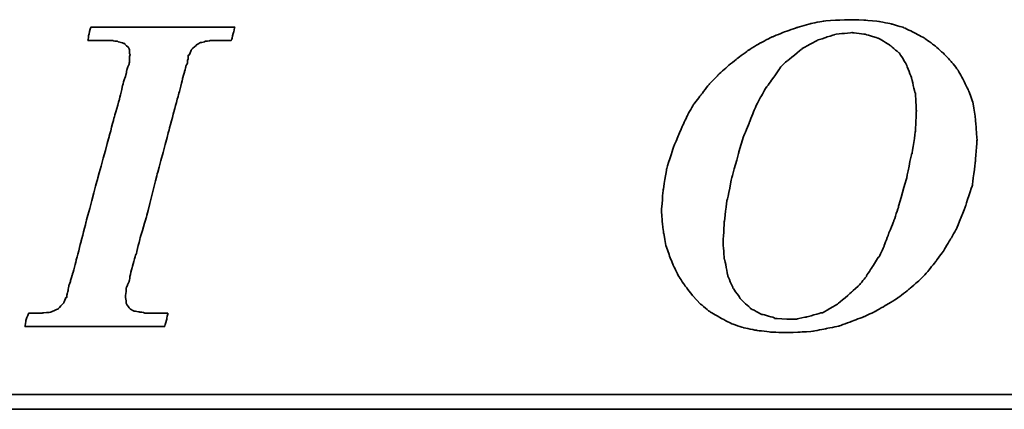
# Model space of a CAD drawing. Header units: millimetres. Extents: x 732 to 1015, y 96 to 192.
# Tile 33 of 53: x 939.511 to 941.891, y 122.049 to 122.989. Entities that reach past the tile are written whole.
import ezdxf

# ---------------------------------------------------------------- set-up
doc = ezdxf.new("R2010")
doc.units = ezdxf.units.MM
doc.header["$LTSCALE"] = 0.15
doc.layers.add('DIM', color=4, linetype='CONTINUOUS')
doc.layers.add('layer 1', color=7, linetype='CONTINUOUS')

# ---------------------------------------------------------------- blocks, each defined once
blk = doc.blocks.new('TBI MOTION logo(完整正式版)')
at = {"layer": 'layer 1', "color": 22, "lineweight": 35}
for points, knots in [([(-11.34375, -6.98375), (-11.34375, -6.98375), (-10.91375, -7.43875), (-10.91375, -7.43875), (-10.91375, -7.43875), (-10.91375, -7.43875), (-10.38625, -7.87125), (-10.38625, -7.87125), (-10.38625, -7.87125), (-10.38625, -7.87125), (-9.81125, -8.20375), (-9.81125, -8.20375), (-9.81125, -8.20375), (-9.81125, -8.20375), (-9.21125, -8.51875), (-9.21125, -8.51875), (-9.21125, -8.51875), (-9.21125, -8.51875), (-8.51625, -8.75875), (-8.51625, -8.75875), (-8.51625, -8.75875), (-8.51625, -8.75875), (-7.77125, -8.90375), (-7.77125, -8.90375), (-7.77125, -8.90375), (-7.77125, -8.90375), (-6.97875, -8.99875), (-6.97875, -8.99875), (-6.97875, -8.99875), (-6.97875, -8.99875), (-6.14125, -9.02375), (-6.14125, -9.02375), (-6.14125, -9.02375), (-6.14125, -9.02375), (-5.37125, -8.99875), (-5.37125, -8.99875), (-5.37125, -8.99875), (-5.37125, -8.99875), (-4.65375, -8.94875), (-4.65375, -8.94875), (-4.65375, -8.94875), (-4.65375, -8.94875), (-3.93375, -8.80625), (-3.93375, -8.80625), (-3.93375, -8.80625), (-3.93375, -8.80625), (-3.21375, -8.66375), (-3.21375, -8.66375), (-3.21375, -8.66375), (-3.21375, -8.66375), (-2.49375, -8.39875), (-2.49375, -8.39875), (-2.49375, -8.39875), (-2.49375, -8.39875), (-1.79875, -8.13375), (-1.79875, -8.13375), (-1.79875, -8.13375), (-1.79875, -8.13375), (-1.17375, -7.84375), (-1.17375, -7.84375), (-1.17375, -7.84375), (-1.17375, -7.84375), (-0.52375, -7.46375), (-0.52375, -7.46375), (-0.52375, -7.46375), (-0.52375, -7.46375), (0.10124, -7.07875), (0.10124, -7.07875), (0.10124, -7.07875), (0.10124, -7.07875), (0.67625, -6.62375), (0.67625, -6.62375), (0.67625, -6.62375), (0.67625, -6.62375), (1.24874, -6.14375), (1.24874, -6.14375), (1.24874, -6.14375), (1.24874, -6.14375), (1.72874, -5.64125), (1.72874, -5.64125), (1.72874, -5.64125), (1.72874, -5.64125), (2.18624, -5.06375), (2.18624, -5.06375), (2.18624, -5.06375), (2.18624, -5.06375), (2.61625, -4.48874), (2.61625, -4.48874), (2.61625, -4.48874), (2.61625, -4.48874), (3.00125, -3.83874), (3.00125, -3.83874), (3.00125, -3.83874), (3.00125, -3.83874), (3.36124, -3.21374), (3.36124, -3.21374), (3.36124, -3.21374), (3.36124, -3.21374), (3.84374, -1.99125), (3.84374, -1.99125), (3.84374, -1.99125), (3.84374, -1.99125), (4.22625, -0.81875), (4.22625, -0.81875), (4.22625, -0.81875), (4.22625, -0.81875), (4.39125, 0.45624), (4.39125, 0.45624), (4.39125, 0.45624), (4.39125, 0.45624), (4.48874, 1.70124), (4.48874, 1.70124), (4.48874, 1.70124), (4.48874, 1.70124), (4.43874, 2.44625), (4.43874, 2.44625), (4.43874, 2.44625), (4.43874, 2.44625), (4.36874, 3.14125), (4.36874, 3.14125), (4.36874, 3.14125), (4.36874, 3.14125), (4.25125, 3.81125), (4.25125, 3.81125), (4.25125, 3.81125), (4.25125, 3.81125), (4.03124, 4.41125), (4.03124, 4.41125), (4.03124, 4.41125), (4.03124, 4.41125), (3.74374, 5.01125), (3.74374, 5.01125), (3.74374, 5.01125), (3.74374, 5.01125), (3.43124, 5.58875), (3.43124, 5.58875), (3.43124, 5.58875), (3.43124, 5.58875), (3.02625, 6.09125), (3.02625, 6.09125), (3.02625, 6.09125), (3.02625, 6.09125), (2.59374, 6.54875), (2.59374, 6.54875), (2.59374, 6.54875), (2.59374, 6.54875), (2.09124, 6.98125), (2.09124, 6.98125), (2.09124, 6.98125), (2.09124, 6.98125), (1.56124, 7.36625), (1.56124, 7.36625), (1.56124, 7.36625), (1.56124, 7.36625), (0.98624, 7.67625), (0.98624, 7.67625), (0.98624, 7.67625), (0.98624, 7.67625), (0.38624, 7.96375), (0.38624, 7.96375), (0.38624, 7.96375), (0.38624, 7.96375), (-0.25875, 8.15625), (-0.25875, 8.15625), (-0.25875, 8.15625), (-0.25875, 8.15625), (-0.98125, 8.30125), (-0.98125, 8.30125), (-0.98125, 8.30125), (-0.98125, 8.30125), (-1.70124, 8.37125), (-1.70124, 8.37125), (-1.70124, 8.37125), (-1.70124, 8.37125), (-2.49375, 8.39624), (-2.49375, 8.39624), (-2.49375, 8.39624), (-2.49375, 8.39624), (-3.28625, 8.37125), (-3.28625, 8.37125), (-3.28625, 8.37125), (-3.28625, 8.37125), (-4.05125, 8.32125), (-4.05125, 8.32125), (-4.05125, 8.32125), (-4.05125, 8.32125), (-4.77375, 8.18125), (-4.77375, 8.18125), (-4.77375, 8.18125), (-4.77375, 8.18125), (-5.51625, 7.96375), (-5.51625, 7.96375), (-5.51625, 7.96375), (-5.51625, 7.96375), (-6.21125, 7.72625), (-6.21125, 7.72625), (-6.21125, 7.72625), (-6.21125, 7.72625), (-6.92875, 7.43625), (-6.92875, 7.43625), (-6.92875, 7.43625), (-6.92875, 7.43625), (-7.57875, 7.10125), (-7.57875, 7.10125), (-7.57875, 7.10125), (-7.57875, 7.10125), (-8.24875, 6.69125), (-8.24875, 6.69125), (-8.24875, 6.69125), (-8.24875, 6.69125), (-8.84875, 6.26125), (-8.84875, 6.26125), (-8.84875, 6.26125), (-8.84875, 6.26125), (-9.42625, 5.78125), (-9.42625, 5.78125), (-9.42625, 5.78125), (-9.42625, 5.78125), (-9.95375, 5.30125), (-9.95375, 5.30125), (-9.95375, 5.30125), (-9.95375, 5.30125), (-10.43375, 4.79624), (-10.43375, 4.79624), (-10.43375, 4.79624), (-10.43375, 4.79624), (-10.88875, 4.22125), (-10.88875, 4.22125), (-10.88875, 4.22125), (-10.88875, 4.22125), (-11.29875, 3.69375), (-11.29875, 3.69375), (-11.29875, 3.69375), (-11.29875, 3.69375), (-11.63375, 3.09125), (-11.63375, 3.09125), (-11.63375, 3.09125), (-11.63375, 3.09125), (-11.91875, 2.49625), (-11.91875, 2.49625), (-11.91875, 2.49625), (-11.91875, 2.49625), (-12.44875, 1.24625), (-12.44875, 1.24625), (-12.44875, 1.24625), (-12.44875, 1.24625), (-12.80875, 0.06874), (-12.80875, 0.06874), (-12.80875, 0.06874), (-12.80875, 0.06874), (-12.99875, -1.07875), (-12.99875, -1.07875), (-12.99875, -1.07875), (-12.99875, -1.07875), (-13.09375, -2.18375), (-13.09375, -2.18375), (-13.09375, -2.18375), (-13.09375, -2.18375), (-13.04875, -2.85375), (-13.04875, -2.85375), (-13.04875, -2.85375), (-13.04875, -2.85375), (-12.97375, -3.50375), (-12.97375, -3.50375), (-12.97375, -3.50375), (-12.97375, -3.50375), (-12.95375, -3.50375), (-12.95375, -3.50375), (-12.95375, -3.50375), (-12.95375, -3.50375), (-12.85375, -4.17375), (-12.85375, -4.17375), (-12.85375, -4.17375), (-12.85375, -4.17375), (-12.63875, -4.77624), (-12.63875, -4.77624), (-12.63875, -4.77624), (-12.63875, -4.77624), (-12.39875, -5.35125), (-12.39875, -5.35125), (-12.39875, -5.35125), (-12.39875, -5.35125), (-12.11375, -5.92875), (-12.11375, -5.92875), (-12.11375, -5.92875), (-12.11375, -5.92875), (-11.75375, -6.45375), (-11.75375, -6.45375), (-11.75375, -6.45375), (-11.75375, -6.45375), (-11.34375, -6.98375), (-11.34375, -6.98375)], [0, 0, 0, 0, 0.01369863, 0.01369863, 0.01369863, 0.01369864, 0.02739726, 0.02739726, 0.02739726, 0.02739727, 0.04109589, 0.04109589, 0.04109589, 0.0410959, 0.05479452, 0.05479452, 0.05479452, 0.05479453, 0.06849315, 0.06849315, 0.06849315, 0.06849316, 0.08219178, 0.08219178, 0.08219178, 0.08219179, 0.09589041, 0.09589041, 0.09589041, 0.09589042, 0.10958904, 0.10958904, 0.10958904, 0.10958905, 0.12328767, 0.12328767, 0.12328767, 0.12328768, 0.1369863, 0.1369863, 0.1369863, 0.13698631, 0.15068493, 0.15068493, 0.15068493, 0.15068494, 0.16438356, 0.16438356, 0.16438356, 0.16438357, 0.17808219, 0.17808219, 0.17808219, 0.1780822, 0.19178082, 0.19178082, 0.19178082, 0.19178083, 0.20547945, 0.20547945, 0.20547945, 0.20547946, 0.21917808, 0.21917808, 0.21917808, 0.21917809, 0.23287671, 0.23287671, 0.23287671, 0.23287672, 0.24657534, 0.24657534, 0.24657534, 0.24657535, 0.26027397, 0.26027397, 0.26027397, 0.26027398, 0.2739726, 0.2739726, 0.2739726, 0.27397261, 0.28767123, 0.28767123, 0.28767123, 0.28767124, 0.30136986, 0.30136986, 0.30136986, 0.30136987, 0.31506849, 0.31506849, 0.31506849, 0.3150685, 0.32876712, 0.32876712, 0.32876712, 0.32876713, 0.34246575, 0.34246575, 0.34246575, 0.34246576, 0.35616438, 0.35616438, 0.35616438, 0.35616439, 0.36986301, 0.36986301, 0.36986301, 0.36986302, 0.38356164, 0.38356164, 0.38356164, 0.38356165, 0.39726027, 0.39726027, 0.39726027, 0.39726028, 0.4109589, 0.4109589, 0.4109589, 0.41095891, 0.42465753, 0.42465753, 0.42465753, 0.42465754, 0.43835616, 0.43835616, 0.43835616, 0.43835617, 0.45205479, 0.45205479, 0.45205479, 0.4520548, 0.46575342, 0.46575342, 0.46575342, 0.46575343, 0.47945205, 0.47945205, 0.47945205, 0.47945206, 0.49315068, 0.49315068, 0.49315068, 0.49315069, 0.50684932, 0.50684932, 0.50684932, 0.50684933, 0.52054795, 0.52054795, 0.52054795, 0.52054796, 0.53424658, 0.53424658, 0.53424658, 0.53424659, 0.54794521, 0.54794521, 0.54794521, 0.54794522, 0.56164384, 0.56164384, 0.56164384, 0.56164385, 0.57534247, 0.57534247, 0.57534247, 0.57534248, 0.5890411, 0.5890411, 0.5890411, 0.58904111, 0.60273973, 0.60273973, 0.60273973, 0.60273974, 0.61643836, 0.61643836, 0.61643836, 0.61643837, 0.63013699, 0.63013699, 0.63013699, 0.630137, 0.64383562, 0.64383562, 0.64383562, 0.64383563, 0.65753425, 0.65753425, 0.65753425, 0.65753426, 0.67123288, 0.67123288, 0.67123288, 0.67123289, 0.68493151, 0.68493151, 0.68493151, 0.68493152, 0.69863014, 0.69863014, 0.69863014, 0.69863015, 0.71232877, 0.71232877, 0.71232877, 0.71232878, 0.7260274, 0.7260274, 0.7260274, 0.72602741, 0.73972603, 0.73972603, 0.73972603, 0.73972604, 0.75342466, 0.75342466, 0.75342466, 0.75342467, 0.76712329, 0.76712329, 0.76712329, 0.7671233, 0.78082192, 0.78082192, 0.78082192, 0.78082193, 0.79452055, 0.79452055, 0.79452055, 0.79452056, 0.80821918, 0.80821918, 0.80821918, 0.80821919, 0.82191781, 0.82191781, 0.82191781, 0.82191782, 0.83561644, 0.83561644, 0.83561644, 0.83561645, 0.84931507, 0.84931507, 0.84931507, 0.84931508, 0.8630137, 0.8630137, 0.8630137, 0.86301371, 0.87671233, 0.87671233, 0.87671233, 0.87671234, 0.89041096, 0.89041096, 0.89041096, 0.89041097, 0.90410959, 0.90410959, 0.90410959, 0.9041096, 0.91780822, 0.91780822, 0.91780822, 0.91780823, 0.93150685, 0.93150685, 0.93150685, 0.93150686, 0.94520548, 0.94520548, 0.94520548, 0.94520549, 0.95890411, 0.95890411, 0.95890411, 0.95890412, 0.97260274, 0.97260274, 0.97260274, 0.97260275, 0.98630137, 0.98630137, 0.98630137, 0.98630138, 1, 1, 1, 1]), ([(-40.59125, -7.94375), (-40.59125, -7.94375), (-40.97375, -7.94375), (-40.97375, -7.94375), (-40.97375, -7.94375), (-40.97375, -7.94375), (-41.38125, -7.94375), (-41.38125, -7.94375), (-41.38125, -7.94375), (-41.38125, -7.94375), (-41.54875, -7.94375), (-41.54875, -7.94375), (-41.54875, -7.94375), (-41.54875, -7.94375), (-41.59875, -7.94375), (-41.59875, -7.94375), (-41.59875, -7.94375), (-41.59875, -7.94375), (-41.88375, -7.94375), (-41.88375, -7.94375), (-41.88375, -7.94375), (-41.88375, -7.94375), (-41.90875, -7.91875), (-41.90875, -7.91875), (-41.90875, -7.91875), (-41.90875, -7.91875), (-42.19875, -7.87125), (-42.19875, -7.87125), (-42.19875, -7.87125), (-42.19875, -7.87125), (-42.43875, -7.82375), (-42.43875, -7.82375), (-42.43875, -7.82375), (-42.43875, -7.82375), (-42.45875, -7.82375), (-42.45875, -7.82375), (-42.45875, -7.82375), (-42.45875, -7.82375), (-42.48625, -7.82375), (-42.48625, -7.82375), (-42.48625, -7.82375), (-42.48625, -7.82375), (-42.67625, -7.72375), (-42.67625, -7.72375), (-42.67625, -7.72375), (-42.67625, -7.72375), (-42.70125, -7.70375), (-42.70125, -7.70375), (-42.70125, -7.70375), (-42.70125, -7.70375), (-42.72375, -7.67875), (-42.72375, -7.67875), (-42.72375, -7.67875), (-42.72375, -7.67875), (-42.86875, -7.48875), (-42.86875, -7.48875), (-42.86875, -7.48875), (-42.86875, -7.48875), (-42.89375, -7.43875), (-42.89375, -7.43875), (-42.89375, -7.43875), (-42.89375, -7.43875), (-42.91875, -7.38875), (-42.91875, -7.38875), (-42.91875, -7.38875), (-42.91875, -7.38875), (-42.93875, -7.12875), (-42.93875, -7.12875), (-42.93875, -7.12875), (-42.93875, -7.12875), (-42.96375, -7.10375), (-42.96375, -7.10375), (-42.96375, -7.10375), (-42.96375, -7.10375), (-42.96375, -7.05375), (-42.96375, -7.05375), (-42.96375, -7.05375), (-42.96375, -7.05375), (-42.96375, -7.00875), (-42.96375, -7.00875), (-42.96375, -7.00875), (-42.96375, -7.00875), (-42.91875, -6.69625), (-42.91875, -6.69625), (-42.91875, -6.69625), (-42.91875, -6.69625), (-42.91875, -6.62375), (-42.91875, -6.62375), (-42.91875, -6.62375), (-42.91875, -6.62375), (-42.91875, -6.59625), (-42.91875, -6.59625), (-42.91875, -6.59625), (-42.91875, -6.59625), (-42.91875, -6.57375), (-42.91875, -6.57375), (-42.91875, -6.57375), (-42.91875, -6.57375), (-42.91875, -6.52875), (-42.91875, -6.52875), (-42.91875, -6.52875), (-42.91875, -6.52875), (-42.89375, -6.50375), (-42.89375, -6.50375), (-42.89375, -6.50375), (-42.89375, -6.50375), (-42.84375, -6.38375), (-42.84375, -6.38375), (-42.84375, -6.38375), (-42.84375, -6.38375), (-42.84375, -6.35875), (-42.84375, -6.35875), (-42.84375, -6.35875), (-42.84375, -6.35875), (-42.74625, -6.14375), (-42.74625, -6.14375), (-42.74625, -6.14375), (-42.74625, -6.14375), (-42.70125, -5.85375), (-42.70125, -5.85375), (-42.70125, -5.85375), (-42.70125, -5.85375), (-42.60375, -5.47125), (-42.60375, -5.47125), (-42.60375, -5.47125), (-42.60375, -5.47125), (-42.60375, -5.44875), (-42.60375, -5.44875), (-42.60375, -5.44875), (-42.60375, -5.44875), (-42.38875, -4.67875), (-42.38875, -4.67875), (-42.38875, -4.67875), (-42.38875, -4.67875), (-42.36375, -4.65375), (-42.36375, -4.65375), (-42.36375, -4.65375), (-42.36375, -4.65375), (-42.12375, -3.69625), (-42.12375, -3.69625), (-42.12375, -3.69625), (-42.12375, -3.69625), (-42.12375, -3.67374), (-42.12375, -3.67374), (-42.12375, -3.67374), (-42.12375, -3.67374), (-41.78875, -2.59374), (-41.78875, -2.59374), (-41.78875, -2.59374), (-41.78875, -2.59374), (-41.18875, -0.19375), (-41.18875, -0.19375), (-41.18875, -0.19375), (-41.18875, -0.19375), (-40.54375, 2.20624), (-40.54375, 2.20624), (-40.54375, 2.20624), (-40.54375, 2.20624), (-40.25375, 3.30875), (-40.25375, 3.30875), (-40.25375, 3.30875), (-40.25375, 3.30875), (-39.98875, 4.27125), (-39.98875, 4.27125), (-39.98875, 4.27125), (-39.98875, 4.27125), (-39.77375, 5.13125), (-39.77375, 5.13125), (-39.77375, 5.13125), (-39.77375, 5.13125), (-39.67875, 5.47125), (-39.67875, 5.47125), (-39.67875, 5.47125), (-39.67875, 5.47125), (-39.60375, 5.75625), (-39.60375, 5.75625), (-39.60375, 5.75625), (-39.60375, 5.75625), (-39.60375, 5.78125), (-39.60375, 5.78125), (-39.60375, 5.78125), (-39.60375, 5.78125), (-39.50875, 5.97125), (-39.50875, 5.97125), (-39.50875, 5.97125), (-39.50875, 5.97125), (-39.50875, 6.13875), (-39.50875, 6.13875), (-39.50875, 6.13875), (-39.50875, 6.13875), (-39.48625, 6.16625), (-39.48625, 6.16625), (-39.48625, 6.16625), (-39.48625, 6.16625), (-39.46125, 6.28625), (-39.46125, 6.28625), (-39.46125, 6.28625), (-39.46125, 6.28625), (-39.46125, 6.42625), (-39.46125, 6.42625), (-39.46125, 6.42625), (-39.46125, 6.42625), (-39.41375, 6.42625), (-39.41375, 6.42625), (-39.41375, 6.42625), (-39.41375, 6.42625), (-39.29375, 6.69125), (-39.29375, 6.69125), (-39.29375, 6.69125), (-39.29375, 6.69125), (-39.26875, 6.74125), (-39.26875, 6.74125), (-39.26875, 6.74125), (-39.26875, 6.74125), (-39.24375, 6.76625), (-39.24375, 6.76625), (-39.24375, 6.76625), (-39.24375, 6.76625), (-38.98375, 7.00624), (-38.98375, 7.00624), (-38.98375, 7.00624), (-38.98375, 7.00624), (-38.95625, 7.02624), (-38.95625, 7.02624), (-38.95625, 7.02624), (-38.95625, 7.02624), (-38.78875, 7.12624), (-38.78875, 7.12624), (-38.78875, 7.12624), (-38.78875, 7.12624), (-38.76375, 7.12624), (-38.76375, 7.12624), (-38.76375, 7.12624), (-38.76375, 7.12624), (-38.74375, 7.12624), (-38.74375, 7.12624), (-38.74375, 7.12624), (-38.74375, 7.12624), (-38.52875, 7.17125), (-38.52875, 7.17125), (-38.52875, 7.17125), (-38.52875, 7.17125), (-38.52875, 7.19624), (-38.52875, 7.19624), (-38.52875, 7.19624), (-38.52875, 7.19624), (-38.50375, 7.19624), (-38.50375, 7.19624), (-38.50375, 7.19624), (-38.50375, 7.19624), (-38.26125, 7.21875), (-38.26125, 7.21875), (-38.26125, 7.21875), (-38.26125, 7.21875), (-38.23875, 7.24624), (-38.23875, 7.24624), (-38.23875, 7.24624), (-38.23875, 7.24624), (-38.21625, 7.24624), (-38.21625, 7.24624), (-38.21625, 7.24624), (-38.21625, 7.24624), (-38.18875, 7.24624), (-38.18875, 7.24624), (-38.18875, 7.24624), (-38.18875, 7.24624), (-37.90375, 7.24624), (-37.90375, 7.24624), (-37.90375, 7.24624), (-37.90375, 7.24624), (-37.85375, 7.24624), (-37.85375, 7.24624), (-37.85375, 7.24624), (-37.85375, 7.24624), (-37.75875, 7.24624), (-37.75875, 7.24624), (-37.75875, 7.24624), (-37.75875, 7.24624), (-37.42375, 7.24624), (-37.42375, 7.24624), (-37.42375, 7.24624), (-37.42375, 7.24624), (-37.08875, 7.24624), (-37.08875, 7.24624), (-37.08875, 7.24624), (-37.08875, 7.24624), (-37.06375, 7.24624), (-37.06375, 7.24624), (-37.06375, 7.24624), (-37.06375, 7.24624), (-37.06375, 7.26624), (-37.06375, 7.26624), (-37.06375, 7.26624), (-37.06375, 7.26624), (-37.03875, 7.29125), (-37.03875, 7.29125), (-37.03875, 7.29125), (-37.03875, 7.29125), (-37.03875, 7.31625), (-37.03875, 7.31625), (-37.03875, 7.31625), (-37.03875, 7.31625), (-36.94125, 7.67625), (-36.94125, 7.67625), (-36.94125, 7.67625), (-36.94125, 7.67625), (-36.86875, 7.98625), (-36.86875, 7.98625), (-36.86875, 7.98625), (-36.86875, 7.98625), (-36.98875, 7.98625), (-36.98875, 7.98625), (-36.98875, 7.98625), (-36.98875, 7.98625), (-37.42375, 7.98625), (-37.42375, 7.98625), (-37.42375, 7.98625), (-37.42375, 7.98625), (-37.94875, 7.98625), (-37.94875, 7.98625), (-37.94875, 7.98625), (-37.94875, 7.98625), (-38.57375, 7.98625), (-38.57375, 7.98625), (-38.57375, 7.98625), (-38.57375, 7.98625), (-39.29375, 7.98625), (-39.29375, 7.98625), (-39.29375, 7.98625), (-39.29375, 7.98625), (-40.82875, 7.98625), (-40.82875, 7.98625), (-40.82875, 7.98625), (-40.82875, 7.98625), (-42.36375, 7.98625), (-42.36375, 7.98625), (-42.36375, 7.98625), (-42.36375, 7.98625), (-43.08375, 7.98625), (-43.08375, 7.98625), (-43.08375, 7.98625), (-43.08375, 7.98625), (-43.70875, 7.98625), (-43.70875, 7.98625), (-43.70875, 7.98625), (-43.70875, 7.98625), (-44.23375, 7.98625), (-44.23375, 7.98625), (-44.23375, 7.98625), (-44.23375, 7.98625), (-44.66875, 7.98625), (-44.66875, 7.98625), (-44.66875, 7.98625), (-44.66875, 7.98625), (-44.88375, 7.98625), (-44.88375, 7.98625), (-44.88375, 7.98625), (-44.88375, 7.98625), (-44.90875, 7.94125), (-44.90875, 7.94125), (-44.90875, 7.94125), (-44.90875, 7.94125), (-44.90875, 7.91625), (-44.90875, 7.91625), (-44.90875, 7.91625), (-44.90875, 7.91625), (-45.00375, 7.55625), (-45.00375, 7.55625), (-45.00375, 7.55625), (-45.00375, 7.55625), (-45.05375, 7.24624), (-45.05375, 7.24624), (-45.05375, 7.24624), (-45.05375, 7.24624), (-44.61875, 7.24624), (-44.61875, 7.24624), (-44.61875, 7.24624), (-44.61875, 7.24624), (-44.11375, 7.24624), (-44.11375, 7.24624), (-44.11375, 7.24624), (-44.11375, 7.24624), (-43.99375, 7.24624), (-43.99375, 7.24624), (-43.99375, 7.24624), (-43.99375, 7.24624), (-43.94625, 7.24624), (-43.94625, 7.24624), (-43.94625, 7.24624), (-43.94625, 7.24624), (-43.92374, 7.24624), (-43.92374, 7.24624), (-43.92374, 7.24624), (-43.92374, 7.24624), (-43.65875, 7.24624), (-43.65875, 7.24624), (-43.65875, 7.24624), (-43.65875, 7.24624), (-43.63875, 7.21875), (-43.63875, 7.21875), (-43.63875, 7.21875), (-43.63875, 7.21875), (-43.46875, 7.19624), (-43.46875, 7.19624), (-43.46875, 7.19624), (-43.46875, 7.19624), (-43.39875, 7.19624), (-43.39875, 7.19624), (-43.39875, 7.19624), (-43.39875, 7.19624), (-43.37125, 7.17125), (-43.37125, 7.17125), (-43.37125, 7.17125), (-43.37125, 7.17125), (-43.34875, 7.17125), (-43.34875, 7.17125), (-43.34875, 7.17125), (-43.34875, 7.17125), (-43.20375, 7.12624), (-43.20375, 7.12624), (-43.20375, 7.12624), (-43.20375, 7.12624), (-43.05875, 7.07624), (-43.05875, 7.07624), (-43.05875, 7.07624), (-43.05875, 7.07624), (-43.01375, 7.07624), (-43.01375, 7.07624), (-43.01375, 7.07624), (-43.01375, 7.07624), (-42.98875, 7.02624), (-42.98875, 7.02624), (-42.98875, 7.02624), (-42.98875, 7.02624), (-42.79875, 6.86125), (-42.79875, 6.86125), (-42.79875, 6.86125), (-42.79875, 6.86125), (-42.77375, 6.81125), (-42.77375, 6.81125), (-42.77375, 6.81125), (-42.77375, 6.81125), (-42.74625, 6.76625), (-42.74625, 6.76625), (-42.74625, 6.76625), (-42.74625, 6.76625), (-42.72375, 6.47625), (-42.72375, 6.47625), (-42.72375, 6.47625), (-42.72375, 6.47625), (-42.70125, 6.45124), (-42.70125, 6.45124), (-42.70125, 6.45124), (-42.70125, 6.45124), (-42.70125, 6.42625), (-42.70125, 6.42625), (-42.70125, 6.42625), (-42.70125, 6.42625), (-42.72375, 6.40625), (-42.72375, 6.40625), (-42.72375, 6.40625), (-42.72375, 6.40625), (-42.74625, 5.97125), (-42.74625, 5.97125), (-42.74625, 5.97125), (-42.74625, 5.97125), (-42.74625, 5.94625), (-42.74625, 5.94625), (-42.74625, 5.94625), (-42.74625, 5.94625), (-42.74625, 5.92625), (-42.74625, 5.92625), (-42.74625, 5.92625), (-42.74625, 5.92625), (-42.77375, 5.87625), (-42.77375, 5.87625), (-42.77375, 5.87625), (-42.77375, 5.87625), (-42.81875, 5.80625), (-42.81875, 5.80625), (-42.81875, 5.80625), (-42.81875, 5.80625), (-42.86875, 5.63625), (-42.86875, 5.63625), (-42.86875, 5.63625), (-42.86875, 5.63625), (-42.91875, 5.39625), (-42.91875, 5.39625), (-42.91875, 5.39625), (-42.91875, 5.39625), (-42.91875, 5.37124), (-42.91875, 5.37124), (-42.91875, 5.37124), (-42.91875, 5.37124), (-43.01375, 5.10874), (-43.01375, 5.10874), (-43.01375, 5.10874), (-43.01375, 5.10874), (-43.10875, 4.77124), (-43.10875, 4.77124), (-43.10875, 4.77124), (-43.10875, 4.77124), (-43.29875, 3.95625), (-43.29875, 3.95625), (-43.29875, 3.95625), (-43.29875, 3.95625), (-43.58875, 2.95125), (-43.58875, 2.95125), (-43.58875, 2.95125), (-43.58875, 2.95125), (-43.87375, 1.87125), (-43.87375, 1.87125), (-43.87375, 1.87125), (-43.87375, 1.87125), (-44.52625, -0.50374), (-44.52625, -0.50374), (-44.52625, -0.50374), (-44.52625, -0.50374), (-45.14875, -2.85375), (-45.14875, -2.85375), (-45.14875, -2.85375), (-45.14875, -2.85375), (-45.43375, -3.95875), (-45.43375, -3.95875), (-45.43375, -3.95875), (-45.43375, -3.95875), (-45.69875, -4.96875), (-45.69875, -4.96875), (-45.69875, -4.96875), (-45.69875, -4.96875), (-45.91375, -5.78375), (-45.91375, -5.78375), (-45.91375, -5.78375), (-45.91375, -5.78375), (-46.01375, -6.11875), (-46.01375, -6.11875), (-46.01375, -6.11875), (-46.01375, -6.11875), (-46.01375, -6.14375), (-46.01375, -6.14375), (-46.01375, -6.14375), (-46.01375, -6.14375), (-46.10875, -6.40875), (-46.10875, -6.40875), (-46.10875, -6.40875), (-46.10875, -6.40875), (-46.15375, -6.64875), (-46.15375, -6.64875), (-46.15375, -6.64875), (-46.15375, -6.64875), (-46.20375, -6.83875), (-46.20375, -6.83875), (-46.20375, -6.83875), (-46.20375, -6.83875), (-46.22875, -6.93375), (-46.22875, -6.93375), (-46.22875, -6.93375), (-46.22875, -6.93375), (-46.22875, -7.07875), (-46.22875, -7.07875), (-46.22875, -7.07875), (-46.22875, -7.07875), (-46.27375, -7.07875), (-46.27375, -7.07875), (-46.27375, -7.07875), (-46.27375, -7.07875), (-46.39375, -7.34375), (-46.39375, -7.34375), (-46.39375, -7.34375), (-46.39375, -7.34375), (-46.39375, -7.36875), (-46.39375, -7.36875), (-46.39375, -7.36875), (-46.39375, -7.36875), (-46.42125, -7.38875), (-46.42125, -7.38875), (-46.42125, -7.38875), (-46.42125, -7.38875), (-46.68375, -7.67875), (-46.68375, -7.67875), (-46.68375, -7.67875), (-46.68375, -7.67875), (-46.70875, -7.70375), (-46.70875, -7.70375), (-46.70875, -7.70375), (-46.70875, -7.70375), (-46.75375, -7.72375), (-46.75375, -7.72375), (-46.75375, -7.72375), (-46.75375, -7.72375), (-47.08875, -7.87125), (-47.08875, -7.87125), (-47.08875, -7.87125), (-47.08875, -7.87125), (-47.11625, -7.87125), (-47.11625, -7.87125), (-47.11625, -7.87125), (-47.11625, -7.87125), (-47.13875, -7.89375), (-47.13875, -7.89375), (-47.13875, -7.89375), (-47.13875, -7.89375), (-47.56875, -7.91875), (-47.56875, -7.91875), (-47.56875, -7.91875), (-47.56875, -7.91875), (-47.59625, -7.94375), (-47.59625, -7.94375), (-47.59625, -7.94375), (-47.59625, -7.94375), (-47.64375, -7.94375), (-47.64375, -7.94375), (-47.64375, -7.94375), (-47.64375, -7.94375), (-47.73625, -7.94375), (-47.73625, -7.94375), (-47.73625, -7.94375), (-47.73625, -7.94375), (-48.07375, -7.94375), (-48.07375, -7.94375), (-48.07375, -7.94375), (-48.07375, -7.94375), (-48.36125, -7.94375), (-48.36125, -7.94375), (-48.36125, -7.94375), (-48.36125, -7.94375), (-48.36125, -7.96625), (-48.36125, -7.96625), (-48.36125, -7.96625), (-48.36125, -7.96625), (-48.36125, -7.99125), (-48.36125, -7.99125), (-48.36125, -7.99125), (-48.36125, -7.99125), (-48.38875, -8.01375), (-48.38875, -8.01375), (-48.38875, -8.01375), (-48.38875, -8.01375), (-48.50875, -8.34875), (-48.50875, -8.34875), (-48.50875, -8.34875), (-48.50875, -8.34875), (-48.55375, -8.68625), (-48.55375, -8.68625), (-48.55375, -8.68625), (-48.55375, -8.68625), (-48.45875, -8.68625), (-48.45875, -8.68625), (-48.45875, -8.68625), (-48.45875, -8.68625), (-48.07375, -8.68625), (-48.07375, -8.68625), (-48.07375, -8.68625), (-48.07375, -8.68625), (-47.52375, -8.68625), (-47.52375, -8.68625), (-47.52375, -8.68625), (-47.52375, -8.68625), (-46.92375, -8.68625), (-46.92375, -8.68625), (-46.92375, -8.68625), (-46.92375, -8.68625), (-46.25375, -8.68625), (-46.25375, -8.68625), (-46.25375, -8.68625), (-46.25375, -8.68625), (-46.20375, -8.68625), (-46.20375, -8.68625), (-46.20375, -8.68625), (-46.20375, -8.68625), (-44.71375, -8.68625), (-44.71375, -8.68625), (-44.71375, -8.68625), (-44.71375, -8.68625), (-43.22875, -8.68625), (-43.22875, -8.68625), (-43.22875, -8.68625), (-43.22875, -8.68625), (-42.55875, -8.68625), (-42.55875, -8.68625), (-42.55875, -8.68625), (-42.55875, -8.68625), (-42.50875, -8.68625), (-42.50875, -8.68625), (-42.50875, -8.68625), (-42.50875, -8.68625), (-41.93375, -8.68625), (-41.93375, -8.68625), (-41.93375, -8.68625), (-41.93375, -8.68625), (-41.38125, -8.68625), (-41.38125, -8.68625), (-41.38125, -8.68625), (-41.38125, -8.68625), (-40.97375, -8.68625), (-40.97375, -8.68625), (-40.97375, -8.68625), (-40.97375, -8.68625), (-40.78125, -8.68625), (-40.78125, -8.68625), (-40.78125, -8.68625), (-40.78125, -8.68625), (-40.78125, -8.63875), (-40.78125, -8.63875), (-40.78125, -8.63875), (-40.78125, -8.63875), (-40.75875, -8.63875), (-40.75875, -8.63875), (-40.75875, -8.63875), (-40.75875, -8.63875), (-40.66375, -8.27875), (-40.66375, -8.27875), (-40.66375, -8.27875), (-40.66375, -8.27875), (-40.59125, -7.94375), (-40.59125, -7.94375)], [0, 0, 0, 0, 0.00558659, 0.00558659, 0.00558659, 0.0055866, 0.01117318, 0.01117318, 0.01117318, 0.01117319, 0.01675978, 0.01675978, 0.01675978, 0.01675979, 0.02234637, 0.02234637, 0.02234637, 0.02234638, 0.02793296, 0.02793296, 0.02793296, 0.02793297, 0.03351955, 0.03351955, 0.03351955, 0.03351956, 0.03910615, 0.03910615, 0.03910615, 0.03910616, 0.04469274, 0.04469274, 0.04469274, 0.04469275, 0.05027933, 0.05027933, 0.05027933, 0.05027934, 0.05586592, 0.05586592, 0.05586592, 0.05586593, 0.06145251, 0.06145251, 0.06145251, 0.06145252, 0.06703911, 0.06703911, 0.06703911, 0.06703912, 0.0726257, 0.0726257, 0.0726257, 0.07262571, 0.07821229, 0.07821229, 0.07821229, 0.0782123, 0.08379888, 0.08379888, 0.08379888, 0.08379889, 0.08938547, 0.08938547, 0.08938547, 0.08938548, 0.09497207, 0.09497207, 0.09497207, 0.09497208, 0.10055866, 0.10055866, 0.10055866, 0.10055867, 0.10614525, 0.10614525, 0.10614525, 0.10614526, 0.11173184, 0.11173184, 0.11173184, 0.11173185, 0.11731844, 0.11731844, 0.11731844, 0.11731845, 0.12290503, 0.12290503, 0.12290503, 0.12290504, 0.12849162, 0.12849162, 0.12849162, 0.12849163, 0.13407821, 0.13407821, 0.13407821, 0.13407822, 0.1396648, 0.1396648, 0.1396648, 0.13966481, 0.1452514, 0.1452514, 0.1452514, 0.14525141, 0.15083799, 0.15083799, 0.15083799, 0.150838, 0.15642458, 0.15642458, 0.15642458, 0.15642459, 0.16201117, 0.16201117, 0.16201117, 0.16201118, 0.16759777, 0.16759777, 0.16759777, 0.16759778, 0.17318436, 0.17318436, 0.17318436, 0.17318437, 0.17877095, 0.17877095, 0.17877095, 0.17877096, 0.18435754, 0.18435754, 0.18435754, 0.18435755, 0.18994413, 0.18994413, 0.18994413, 0.18994414, 0.19553073, 0.19553073, 0.19553073, 0.19553074, 0.20111732, 0.20111732, 0.20111732, 0.20111733, 0.20670391, 0.20670391, 0.20670391, 0.20670392, 0.2122905, 0.2122905, 0.2122905, 0.21229051, 0.21787709, 0.21787709, 0.21787709, 0.2178771, 0.22346369, 0.22346369, 0.22346369, 0.2234637, 0.22905028, 0.22905028, 0.22905028, 0.22905029, 0.23463687, 0.23463687, 0.23463687, 0.23463688, 0.24022346, 0.24022346, 0.24022346, 0.24022347, 0.24581006, 0.24581006, 0.24581006, 0.24581007, 0.25139665, 0.25139665, 0.25139665, 0.25139666, 0.25698324, 0.25698324, 0.25698324, 0.25698325, 0.26256983, 0.26256983, 0.26256983, 0.26256984, 0.26815642, 0.26815642, 0.26815642, 0.26815643, 0.27374302, 0.27374302, 0.27374302, 0.27374303, 0.27932961, 0.27932961, 0.27932961, 0.27932962, 0.2849162, 0.2849162, 0.2849162, 0.28491621, 0.29050279, 0.29050279, 0.29050279, 0.2905028, 0.29608939, 0.29608939, 0.29608939, 0.2960894, 0.30167598, 0.30167598, 0.30167598, 0.30167599, 0.30726257, 0.30726257, 0.30726257, 0.30726258, 0.31284916, 0.31284916, 0.31284916, 0.31284917, 0.31843575, 0.31843575, 0.31843575, 0.31843576, 0.32402235, 0.32402235, 0.32402235, 0.32402236, 0.32960894, 0.32960894, 0.32960894, 0.32960895, 0.33519553, 0.33519553, 0.33519553, 0.33519554, 0.34078212, 0.34078212, 0.34078212, 0.34078213, 0.34636872, 0.34636872, 0.34636872, 0.34636873, 0.35195531, 0.35195531, 0.35195531, 0.35195532, 0.3575419, 0.3575419, 0.3575419, 0.35754191, 0.36312849, 0.36312849, 0.36312849, 0.3631285, 0.36871508, 0.36871508, 0.36871508, 0.36871509, 0.37430168, 0.37430168, 0.37430168, 0.37430169, 0.37988827, 0.37988827, 0.37988827, 0.37988828, 0.38547486, 0.38547486, 0.38547486, 0.38547487, 0.39106145, 0.39106145, 0.39106145, 0.39106146, 0.39664804, 0.39664804, 0.39664804, 0.39664805, 0.40223464, 0.40223464, 0.40223464, 0.40223465, 0.40782123, 0.40782123, 0.40782123, 0.40782124, 0.41340782, 0.41340782, 0.41340782, 0.41340783, 0.41899441, 0.41899441, 0.41899441, 0.41899442, 0.42458101, 0.42458101, 0.42458101, 0.42458102, 0.4301676, 0.4301676, 0.4301676, 0.43016761, 0.43575419, 0.43575419, 0.43575419, 0.4357542, 0.44134078, 0.44134078, 0.44134078, 0.44134079, 0.44692737, 0.44692737, 0.44692737, 0.44692738, 0.45251397, 0.45251397, 0.45251397, 0.45251398, 0.45810056, 0.45810056, 0.45810056, 0.45810057, 0.46368715, 0.46368715, 0.46368715, 0.46368716, 0.46927374, 0.46927374, 0.46927374, 0.46927375, 0.47486034, 0.47486034, 0.47486034, 0.47486035, 0.48044693, 0.48044693, 0.48044693, 0.48044694, 0.48603352, 0.48603352, 0.48603352, 0.48603353, 0.49162011, 0.49162011, 0.49162011, 0.49162012, 0.4972067, 0.4972067, 0.4972067, 0.49720671, 0.5027933, 0.5027933, 0.5027933, 0.50279331, 0.50837989, 0.50837989, 0.50837989, 0.5083799, 0.51396648, 0.51396648, 0.51396648, 0.51396649, 0.51955307, 0.51955307, 0.51955307, 0.51955308, 0.52513966, 0.52513966, 0.52513966, 0.52513967, 0.53072626, 0.53072626, 0.53072626, 0.53072627, 0.53631285, 0.53631285, 0.53631285, 0.53631286, 0.54189944, 0.54189944, 0.54189944, 0.54189945, 0.54748603, 0.54748603, 0.54748603, 0.54748604, 0.55307263, 0.55307263, 0.55307263, 0.55307264, 0.55865922, 0.55865922, 0.55865922, 0.55865923, 0.56424581, 0.56424581, 0.56424581, 0.56424582, 0.5698324, 0.5698324, 0.5698324, 0.56983241, 0.57541899, 0.57541899, 0.57541899, 0.575419, 0.58100559, 0.58100559, 0.58100559, 0.5810056, 0.58659218, 0.58659218, 0.58659218, 0.58659219, 0.59217877, 0.59217877, 0.59217877, 0.59217878, 0.59776536, 0.59776536, 0.59776536, 0.59776537, 0.60335196, 0.60335196, 0.60335196, 0.60335197, 0.60893855, 0.60893855, 0.60893855, 0.60893856, 0.61452514, 0.61452514, 0.61452514, 0.61452515, 0.62011173, 0.62011173, 0.62011173, 0.62011174, 0.62569832, 0.62569832, 0.62569832, 0.62569833, 0.63128492, 0.63128492, 0.63128492, 0.63128493, 0.63687151, 0.63687151, 0.63687151, 0.63687152, 0.6424581, 0.6424581, 0.6424581, 0.64245811, 0.64804469, 0.64804469, 0.64804469, 0.6480447, 0.65363128, 0.65363128, 0.65363128, 0.65363129, 0.65921788, 0.65921788, 0.65921788, 0.65921789, 0.66480447, 0.66480447, 0.66480447, 0.66480448, 0.67039106, 0.67039106, 0.67039106, 0.67039107, 0.67597765, 0.67597765, 0.67597765, 0.67597766, 0.68156425, 0.68156425, 0.68156425, 0.68156426, 0.68715084, 0.68715084, 0.68715084, 0.68715085, 0.69273743, 0.69273743, 0.69273743, 0.69273744, 0.69832402, 0.69832402, 0.69832402, 0.69832403, 0.70391061, 0.70391061, 0.70391061, 0.70391062, 0.70949721, 0.70949721, 0.70949721, 0.70949722, 0.7150838, 0.7150838, 0.7150838, 0.71508381, 0.72067039, 0.72067039, 0.72067039, 0.7206704, 0.72625698, 0.72625698, 0.72625698, 0.72625699, 0.73184358, 0.73184358, 0.73184358, 0.73184359, 0.73743017, 0.73743017, 0.73743017, 0.73743018, 0.74301676, 0.74301676, 0.74301676, 0.74301677, 0.74860335, 0.74860335, 0.74860335, 0.74860336, 0.75418994, 0.75418994, 0.75418994, 0.75418995, 0.75977654, 0.75977654, 0.75977654, 0.75977655, 0.76536313, 0.76536313, 0.76536313, 0.76536314, 0.77094972, 0.77094972, 0.77094972, 0.77094973, 0.77653631, 0.77653631, 0.77653631, 0.77653632, 0.78212291, 0.78212291, 0.78212291, 0.78212292, 0.7877095, 0.7877095, 0.7877095, 0.78770951, 0.79329609, 0.79329609, 0.79329609, 0.7932961, 0.79888268, 0.79888268, 0.79888268, 0.79888269, 0.80446927, 0.80446927, 0.80446927, 0.80446928, 0.81005587, 0.81005587, 0.81005587, 0.81005588, 0.81564246, 0.81564246, 0.81564246, 0.81564247, 0.82122905, 0.82122905, 0.82122905, 0.82122906, 0.82681564, 0.82681564, 0.82681564, 0.82681565, 0.83240223, 0.83240223, 0.83240223, 0.83240224, 0.83798883, 0.83798883, 0.83798883, 0.83798884, 0.84357542, 0.84357542, 0.84357542, 0.84357543, 0.84916201, 0.84916201, 0.84916201, 0.84916202, 0.8547486, 0.8547486, 0.8547486, 0.85474861, 0.8603352, 0.8603352, 0.8603352, 0.86033521, 0.86592179, 0.86592179, 0.86592179, 0.8659218, 0.87150838, 0.87150838, 0.87150838, 0.87150839, 0.87709497, 0.87709497, 0.87709497, 0.87709498, 0.88268156, 0.88268156, 0.88268156, 0.88268157, 0.88826816, 0.88826816, 0.88826816, 0.88826817, 0.89385475, 0.89385475, 0.89385475, 0.89385476, 0.89944134, 0.89944134, 0.89944134, 0.89944135, 0.90502793, 0.90502793, 0.90502793, 0.90502794, 0.91061453, 0.91061453, 0.91061453, 0.91061454, 0.91620112, 0.91620112, 0.91620112, 0.91620113, 0.92178771, 0.92178771, 0.92178771, 0.92178772, 0.9273743, 0.9273743, 0.9273743, 0.92737431, 0.93296089, 0.93296089, 0.93296089, 0.9329609, 0.93854749, 0.93854749, 0.93854749, 0.9385475, 0.94413408, 0.94413408, 0.94413408, 0.94413409, 0.94972067, 0.94972067, 0.94972067, 0.94972068, 0.95530726, 0.95530726, 0.95530726, 0.95530727, 0.96089385, 0.96089385, 0.96089385, 0.96089386, 0.96648045, 0.96648045, 0.96648045, 0.96648046, 0.97206704, 0.97206704, 0.97206704, 0.97206705, 0.97765363, 0.97765363, 0.97765363, 0.97765364, 0.98324022, 0.98324022, 0.98324022, 0.98324023, 0.98882682, 0.98882682, 0.98882682, 0.98882683, 0.99441341, 0.99441341, 0.99441341, 0.99441342, 1, 1, 1, 1]), ([(-8.77875, 1.03124), (-8.77875, 1.03124), (-8.51625, 1.89625), (-8.51625, 1.89625), (-8.51625, 1.89625), (-8.51625, 1.89625), (-8.20375, 2.66375), (-8.20375, 2.66375), (-8.20375, 2.66375), (-8.20375, 2.66375), (-7.91625, 3.38125), (-7.91625, 3.38125), (-7.91625, 3.38125), (-7.91625, 3.38125), (-7.91625, 3.40624), (-7.91625, 3.40624), (-7.91625, 3.40624), (-7.91625, 3.40624), (-7.57875, 4.07624), (-7.57875, 4.07624), (-7.57875, 4.07624), (-7.57875, 4.07624), (-7.24375, 4.65125), (-7.24375, 4.65125), (-7.24375, 4.65125), (-7.24375, 4.65125), (-7.21875, 4.65125), (-7.21875, 4.65125), (-7.21875, 4.65125), (-7.21875, 4.65125), (-7.21875, 4.67624), (-7.21875, 4.67624), (-7.21875, 4.67624), (-7.21875, 4.67624), (-6.83625, 5.20375), (-6.83625, 5.20375), (-6.83625, 5.20375), (-6.83625, 5.20375), (-6.49875, 5.68625), (-6.49875, 5.68625), (-6.49875, 5.68625), (-6.49875, 5.68625), (-6.49875, 5.70625), (-6.49875, 5.70625), (-6.49875, 5.70625), (-6.49875, 5.70625), (-6.11625, 6.09125), (-6.11625, 6.09125), (-6.11625, 6.09125), (-6.11625, 6.09125), (-6.09125, 6.09125), (-6.09125, 6.09125), (-6.09125, 6.09125), (-6.09125, 6.09125), (-5.27375, 6.76625), (-5.27375, 6.76625), (-5.27375, 6.76625), (-5.27375, 6.76625), (-5.24875, 6.76625), (-5.24875, 6.76625), (-5.24875, 6.76625), (-5.24875, 6.76625), (-5.24875, 6.78625), (-5.24875, 6.78625), (-5.24875, 6.78625), (-5.24875, 6.78625), (-4.38875, 7.26624), (-4.38875, 7.26624), (-4.38875, 7.26624), (-4.38875, 7.26624), (-4.36125, 7.26624), (-4.36125, 7.26624), (-4.36125, 7.26624), (-4.36125, 7.26624), (-3.93375, 7.41125), (-3.93375, 7.41125), (-3.93375, 7.41125), (-3.93375, 7.41125), (-3.47375, 7.55625), (-3.47375, 7.55625), (-3.47375, 7.55625), (-3.47375, 7.55625), (-3.45375, 7.55625), (-3.45375, 7.55625), (-3.45375, 7.55625), (-3.45375, 7.55625), (-3.42875, 7.58124), (-3.42875, 7.58124), (-3.42875, 7.58124), (-3.42875, 7.58124), (-2.97375, 7.62625), (-2.97375, 7.62625), (-2.97375, 7.62625), (-2.97375, 7.62625), (-2.49375, 7.67625), (-2.49375, 7.67625), (-2.49375, 7.67625), (-2.49375, 7.67625), (-2.46875, 7.67625), (-2.46875, 7.67625), (-2.46875, 7.67625), (-2.46875, 7.67625), (-1.70124, 7.58124), (-1.70124, 7.58124), (-1.70124, 7.58124), (-1.70124, 7.58124), (-1.67875, 7.55625), (-1.67875, 7.55625), (-1.67875, 7.55625), (-1.67875, 7.55625), (-1.65375, 7.55625), (-1.65375, 7.55625), (-1.65375, 7.55625), (-1.65375, 7.55625), (-1.03125, 7.36625), (-1.03125, 7.36625), (-1.03125, 7.36625), (-1.03125, 7.36625), (-1.00625, 7.36625), (-1.00625, 7.36625), (-1.00625, 7.36625), (-1.00625, 7.36625), (-0.43124, 7.02624), (-0.43124, 7.02624), (-0.43124, 7.02624), (-0.43124, 7.02624), (-0.40625, 7.00624), (-0.40625, 7.00624), (-0.40625, 7.00624), (-0.40625, 7.00624), (0.12124, 6.57124), (0.12124, 6.57124), (0.12124, 6.57124), (0.12124, 6.57124), (0.14624, 6.54875), (0.14624, 6.54875), (0.14624, 6.54875), (0.14624, 6.54875), (0.17124, 6.52375), (0.17124, 6.52375), (0.17124, 6.52375), (0.17124, 6.52375), (0.55625, 5.89875), (0.55625, 5.89875), (0.55625, 5.89875), (0.55625, 5.89875), (0.55625, 5.87625), (0.55625, 5.87625), (0.55625, 5.87625), (0.55625, 5.87625), (0.84124, 5.15625), (0.84124, 5.15625), (0.84124, 5.15625), (0.84124, 5.15625), (0.84124, 5.13125), (0.84124, 5.13125), (0.84124, 5.13125), (0.84124, 5.13125), (1.03624, 4.31875), (1.03624, 4.31875), (1.03624, 4.31875), (1.03624, 4.31875), (1.05624, 4.31875), (1.05624, 4.31875), (1.05624, 4.31875), (1.05624, 4.31875), (1.05624, 4.29125), (1.05624, 4.29125), (1.05624, 4.29125), (1.05624, 4.29125), (1.10625, 3.33125), (1.10625, 3.33125), (1.10625, 3.33125), (1.10625, 3.33125), (1.10625, 3.30875), (1.10625, 3.30875), (1.10625, 3.30875), (1.10625, 3.30875), (1.05624, 2.20624), (1.05624, 2.20624), (1.05624, 2.20624), (1.05624, 2.20624), (1.05624, 2.18124), (1.05624, 2.18124), (1.05624, 2.18124), (1.05624, 2.18124), (0.86624, 0.93624), (0.86624, 0.93624), (0.86624, 0.93624), (0.86624, 0.93624), (0.84124, 0.93624), (0.84124, 0.93624), (0.84124, 0.93624), (0.84124, 0.93624), (0.55625, -0.45874), (0.55625, -0.45874), (0.55625, -0.45874), (0.55625, -0.45874), (0.12124, -1.99125), (0.12124, -1.99125), (0.12124, -1.99125), (0.12124, -1.99125), (0.12124, -2.01874), (0.12124, -2.01874), (0.12124, -2.01874), (0.12124, -2.01874), (-0.13874, -2.78375), (-0.13874, -2.78375), (-0.13874, -2.78375), (-0.13874, -2.78375), (-0.43124, -3.50375), (-0.43124, -3.50375), (-0.43124, -3.50375), (-0.43124, -3.50375), (-0.69375, -4.19875), (-0.69375, -4.19875), (-0.69375, -4.19875), (-0.69375, -4.19875), (-0.69375, -4.22375), (-0.69375, -4.22375), (-0.69375, -4.22375), (-0.69375, -4.22375), (-0.98125, -4.82374), (-0.98125, -4.82374), (-0.98125, -4.82374), (-0.98125, -4.82374), (-1.00625, -4.82374), (-1.00625, -4.82374), (-1.00625, -4.82374), (-1.00625, -4.82374), (-1.33875, -5.35125), (-1.33875, -5.35125), (-1.33875, -5.35125), (-1.33875, -5.35125), (-1.67875, -5.87875), (-1.67875, -5.87875), (-1.67875, -5.87875), (-1.67875, -5.87875), (-1.67875, -5.90375), (-1.67875, -5.90375), (-1.67875, -5.90375), (-1.67875, -5.90375), (-2.05875, -6.35875), (-2.05875, -6.35875), (-2.05875, -6.35875), (-2.05875, -6.35875), (-2.08375, -6.38375), (-2.08375, -6.38375), (-2.08375, -6.38375), (-2.08375, -6.38375), (-2.46875, -6.74375), (-2.46875, -6.74375), (-2.46875, -6.74375), (-2.46875, -6.74375), (-3.25875, -7.41625), (-3.25875, -7.41625), (-3.25875, -7.41625), (-3.25875, -7.41625), (-3.28625, -7.43875), (-3.28625, -7.43875), (-3.28625, -7.43875), (-3.28625, -7.43875), (-4.12375, -7.91875), (-4.12375, -7.91875), (-4.12375, -7.91875), (-4.12375, -7.91875), (-4.14875, -7.91875), (-4.14875, -7.91875), (-4.14875, -7.91875), (-4.14875, -7.91875), (-4.17125, -7.91875), (-4.17125, -7.91875), (-4.17125, -7.91875), (-4.17125, -7.91875), (-5.03375, -8.15875), (-5.03375, -8.15875), (-5.03375, -8.15875), (-5.03375, -8.15875), (-5.51625, -8.25625), (-5.51625, -8.25625), (-5.51625, -8.25625), (-5.51625, -8.25625), (-5.54125, -8.27875), (-5.54125, -8.27875), (-5.54125, -8.27875), (-5.54125, -8.27875), (-5.56375, -8.27875), (-5.56375, -8.27875), (-5.56375, -8.27875), (-5.56375, -8.27875), (-5.99625, -8.27875), (-5.99625, -8.27875), (-5.99625, -8.27875), (-5.99625, -8.27875), (-6.76375, -8.23125), (-6.76375, -8.23125), (-6.76375, -8.23125), (-6.76375, -8.23125), (-6.78875, -8.23125), (-6.78875, -8.23125), (-6.78875, -8.23125), (-6.78875, -8.23125), (-6.78875, -8.20375), (-6.78875, -8.20375), (-6.78875, -8.20375), (-6.78875, -8.20375), (-7.45875, -8.01375), (-7.45875, -8.01375), (-7.45875, -8.01375), (-7.45875, -8.01375), (-7.48375, -8.01375), (-7.48375, -8.01375), (-7.48375, -8.01375), (-7.48375, -8.01375), (-7.50875, -8.01375), (-7.50875, -8.01375), (-7.50875, -8.01375), (-7.50875, -8.01375), (-8.13125, -7.67875), (-8.13125, -7.67875), (-8.13125, -7.67875), (-8.13125, -7.67875), (-8.15625, -7.65375), (-8.15625, -7.65375), (-8.15625, -7.65375), (-8.15625, -7.65375), (-8.65875, -7.17375), (-8.65875, -7.17375), (-8.65875, -7.17375), (-8.65875, -7.17375), (-8.68375, -7.14875), (-8.68375, -7.14875), (-8.68375, -7.14875), (-8.68375, -7.14875), (-9.08875, -6.57375), (-9.08875, -6.57375), (-9.08875, -6.57375), (-9.08875, -6.57375), (-9.11375, -6.54875), (-9.11375, -6.54875), (-9.11375, -6.54875), (-9.11375, -6.54875), (-9.11375, -6.52875), (-9.11375, -6.52875), (-9.11375, -6.52875), (-9.11375, -6.52875), (-9.40375, -5.85375), (-9.40375, -5.85375), (-9.40375, -5.85375), (-9.40375, -5.85375), (-9.40375, -5.82875), (-9.40375, -5.82875), (-9.40375, -5.82875), (-9.40375, -5.82875), (-9.56875, -4.96875), (-9.56875, -4.96875), (-9.56875, -4.96875), (-9.56875, -4.96875), (-9.59375, -4.94375), (-9.59375, -4.94375), (-9.59375, -4.94375), (-9.59375, -4.94375), (-9.66375, -4.03375), (-9.66375, -4.03375), (-9.66375, -4.03375), (-9.66375, -4.03375), (-9.66375, -4.00875), (-9.66375, -4.00875), (-9.66375, -4.00875), (-9.66375, -4.00875), (-9.59375, -2.85375), (-9.59375, -2.85375), (-9.59375, -2.85375), (-9.59375, -2.85375), (-9.45125, -1.65875), (-9.45125, -1.65875), (-9.45125, -1.65875), (-9.45125, -1.65875), (-9.42625, -1.63375), (-9.42625, -1.63375), (-9.42625, -1.63375), (-9.42625, -1.63375), (-9.16125, -0.33875), (-9.16125, -0.33875), (-9.16125, -0.33875), (-9.16125, -0.33875), (-8.77875, 1.00624), (-8.77875, 1.00624), (-8.77875, 1.00624), (-8.77875, 1.00624), (-8.77875, 1.03124), (-8.77875, 1.03124)], [0, 0, 0, 0, 0.01020408, 0.01020408, 0.01020408, 0.01020409, 0.02040816, 0.02040816, 0.02040816, 0.02040817, 0.03061224, 0.03061224, 0.03061224, 0.03061225, 0.04081633, 0.04081633, 0.04081633, 0.04081634, 0.05102041, 0.05102041, 0.05102041, 0.05102042, 0.06122449, 0.06122449, 0.06122449, 0.0612245, 0.07142857, 0.07142857, 0.07142857, 0.07142858, 0.08163265, 0.08163265, 0.08163265, 0.08163266, 0.09183673, 0.09183673, 0.09183673, 0.09183674, 0.10204082, 0.10204082, 0.10204082, 0.10204083, 0.1122449, 0.1122449, 0.1122449, 0.11224491, 0.12244898, 0.12244898, 0.12244898, 0.12244899, 0.13265306, 0.13265306, 0.13265306, 0.13265307, 0.14285714, 0.14285714, 0.14285714, 0.14285715, 0.15306122, 0.15306122, 0.15306122, 0.15306123, 0.16326531, 0.16326531, 0.16326531, 0.16326532, 0.17346939, 0.17346939, 0.17346939, 0.1734694, 0.18367347, 0.18367347, 0.18367347, 0.18367348, 0.19387755, 0.19387755, 0.19387755, 0.19387756, 0.20408163, 0.20408163, 0.20408163, 0.20408164, 0.21428571, 0.21428571, 0.21428571, 0.21428572, 0.2244898, 0.2244898, 0.2244898, 0.22448981, 0.23469388, 0.23469388, 0.23469388, 0.23469389, 0.24489796, 0.24489796, 0.24489796, 0.24489797, 0.25510204, 0.25510204, 0.25510204, 0.25510205, 0.26530612, 0.26530612, 0.26530612, 0.26530613, 0.2755102, 0.2755102, 0.2755102, 0.27551021, 0.28571429, 0.28571429, 0.28571429, 0.2857143, 0.29591837, 0.29591837, 0.29591837, 0.29591838, 0.30612245, 0.30612245, 0.30612245, 0.30612246, 0.31632653, 0.31632653, 0.31632653, 0.31632654, 0.32653061, 0.32653061, 0.32653061, 0.32653062, 0.33673469, 0.33673469, 0.33673469, 0.3367347, 0.34693878, 0.34693878, 0.34693878, 0.34693879, 0.35714286, 0.35714286, 0.35714286, 0.35714287, 0.36734694, 0.36734694, 0.36734694, 0.36734695, 0.37755102, 0.37755102, 0.37755102, 0.37755103, 0.3877551, 0.3877551, 0.3877551, 0.38775511, 0.39795918, 0.39795918, 0.39795918, 0.39795919, 0.40816327, 0.40816327, 0.40816327, 0.40816328, 0.41836735, 0.41836735, 0.41836735, 0.41836736, 0.42857143, 0.42857143, 0.42857143, 0.42857144, 0.43877551, 0.43877551, 0.43877551, 0.43877552, 0.44897959, 0.44897959, 0.44897959, 0.4489796, 0.45918367, 0.45918367, 0.45918367, 0.45918368, 0.46938776, 0.46938776, 0.46938776, 0.46938777, 0.47959184, 0.47959184, 0.47959184, 0.47959185, 0.48979592, 0.48979592, 0.48979592, 0.48979593, 0.5, 0.5, 0.5, 0.50000001, 0.51020408, 0.51020408, 0.51020408, 0.51020409, 0.52040816, 0.52040816, 0.52040816, 0.52040817, 0.53061224, 0.53061224, 0.53061224, 0.53061225, 0.54081633, 0.54081633, 0.54081633, 0.54081634, 0.55102041, 0.55102041, 0.55102041, 0.55102042, 0.56122449, 0.56122449, 0.56122449, 0.5612245, 0.57142857, 0.57142857, 0.57142857, 0.57142858, 0.58163265, 0.58163265, 0.58163265, 0.58163266, 0.59183673, 0.59183673, 0.59183673, 0.59183674, 0.60204082, 0.60204082, 0.60204082, 0.60204083, 0.6122449, 0.6122449, 0.6122449, 0.61224491, 0.62244898, 0.62244898, 0.62244898, 0.62244899, 0.63265306, 0.63265306, 0.63265306, 0.63265307, 0.64285714, 0.64285714, 0.64285714, 0.64285715, 0.65306122, 0.65306122, 0.65306122, 0.65306123, 0.66326531, 0.66326531, 0.66326531, 0.66326532, 0.67346939, 0.67346939, 0.67346939, 0.6734694, 0.68367347, 0.68367347, 0.68367347, 0.68367348, 0.69387755, 0.69387755, 0.69387755, 0.69387756, 0.70408163, 0.70408163, 0.70408163, 0.70408164, 0.71428571, 0.71428571, 0.71428571, 0.71428572, 0.7244898, 0.7244898, 0.7244898, 0.72448981, 0.73469388, 0.73469388, 0.73469388, 0.73469389, 0.74489796, 0.74489796, 0.74489796, 0.74489797, 0.75510204, 0.75510204, 0.75510204, 0.75510205, 0.76530612, 0.76530612, 0.76530612, 0.76530613, 0.7755102, 0.7755102, 0.7755102, 0.77551021, 0.78571429, 0.78571429, 0.78571429, 0.7857143, 0.79591837, 0.79591837, 0.79591837, 0.79591838, 0.80612245, 0.80612245, 0.80612245, 0.80612246, 0.81632653, 0.81632653, 0.81632653, 0.81632654, 0.82653061, 0.82653061, 0.82653061, 0.82653062, 0.83673469, 0.83673469, 0.83673469, 0.8367347, 0.84693878, 0.84693878, 0.84693878, 0.84693879, 0.85714286, 0.85714286, 0.85714286, 0.85714287, 0.86734694, 0.86734694, 0.86734694, 0.86734695, 0.87755102, 0.87755102, 0.87755102, 0.87755103, 0.8877551, 0.8877551, 0.8877551, 0.88775511, 0.89795918, 0.89795918, 0.89795918, 0.89795919, 0.90816327, 0.90816327, 0.90816327, 0.90816328, 0.91836735, 0.91836735, 0.91836735, 0.91836736, 0.92857143, 0.92857143, 0.92857143, 0.92857144, 0.93877551, 0.93877551, 0.93877551, 0.93877552, 0.94897959, 0.94897959, 0.94897959, 0.9489796, 0.95918367, 0.95918367, 0.95918367, 0.95918368, 0.96938776, 0.96938776, 0.96938776, 0.96938777, 0.97959184, 0.97959184, 0.97959184, 0.97959185, 0.98979592, 0.98979592, 0.98979592, 0.98979593, 1, 1, 1, 1]), ([(75.90875, -9.47875), (75.90875, -9.47875), (75.90875, -12.28625), (75.90875, -12.28625), (75.90875, -12.28625), (75.90875, -12.28625), (75.90875, -12.47875), (75.90875, -12.47875), (75.90875, -12.47875), (75.90875, -12.47875), (75.71625, -12.47875), (75.71625, -12.47875), (75.71625, -12.47875), (75.71625, -12.47875), (-88.32875, -12.47875), (-88.32875, -12.47875), (-88.32875, -12.47875), (-88.32875, -12.47875), (-88.32875, -13.29375), (-88.32875, -13.29375), (-88.32875, -13.29375), (-88.32875, -13.29375), (82.89125, -13.29375), (82.89125, -13.29375), (82.89125, -13.29375), (82.89125, -13.29375), (75.90875, -9.47875), (75.90875, -9.47875)], [0, 0, 0, 0, 0.14285714, 0.14285714, 0.14285714, 0.14285715, 0.28571429, 0.28571429, 0.28571429, 0.2857143, 0.42857143, 0.42857143, 0.42857143, 0.42857144, 0.57142857, 0.57142857, 0.57142857, 0.57142858, 0.71428571, 0.71428571, 0.71428571, 0.71428572, 0.85714286, 0.85714286, 0.85714286, 0.85714287, 1, 1, 1, 1])]:
    blk.add_open_spline(points, degree=3, knots=knots, dxfattribs=at)

msp = doc.modelspace()

# ---------------------------------------------------------------- block references
at = {"layer": 'DIM', "color": 7, "xscale": 0.0433753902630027, "yscale": 0.0433753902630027, "zscale": 0.0433753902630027}
msp.add_blockref('TBI MOTION logo(完整正式版)', (941.6304, 122.6253), dxfattribs=at)

doc.saveas('drawing.dxf')
